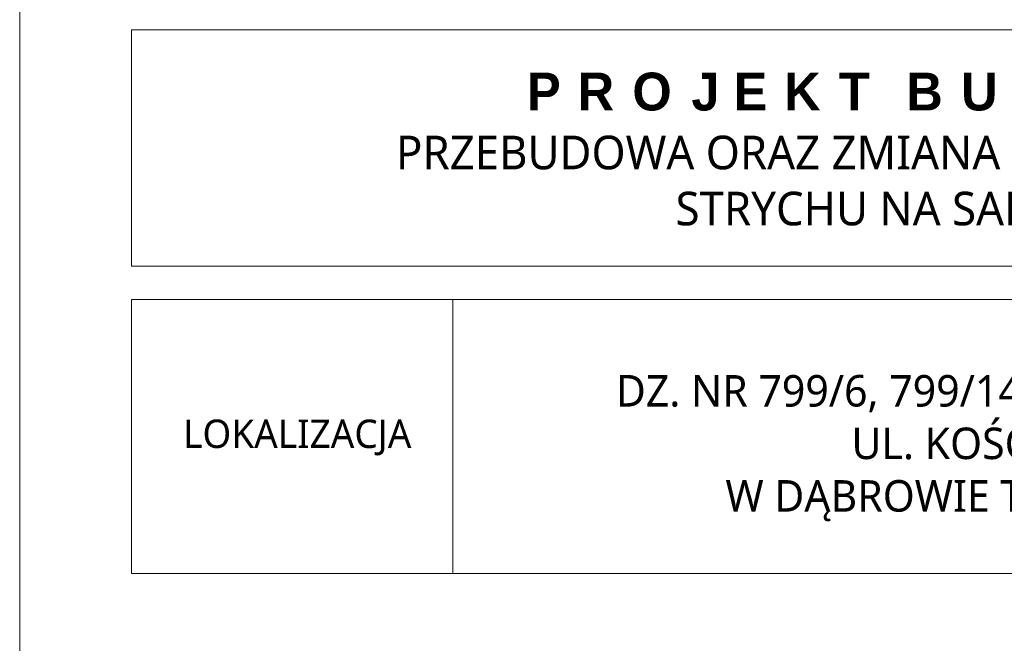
# Model space of a CAD drawing. Header units: millimetres. Extents: x 80301 to 146489, y -78581 to -28273.
# Tile 52 of 135: x 104734 to 105334, y -62246 to -61866. Entities that reach past the tile are written whole.
import ezdxf

# ---------------------------------------------------------------- set-up
doc = ezdxf.new("R2010")
doc.units = ezdxf.units.MM
doc.layers.add('opis..KF', color=250, linetype='Continuous', lineweight=15)
doc.layers.add('wymiar..KF', color=12, linetype='Continuous', lineweight=5)
doc.styles.add('ARCH', font='segoeuil.ttf')

msp = doc.modelspace()

# ---------------------------------------------------------------- linework, layer by layer
at = {"layer": 'opis..KF'}
for points in [[(105877.71, -61872.51), (104801.79, -61872.51), (104801.79, -62016.51), (105877.71, -62016.51)], [(104997.63, -62036.75), (104801.79, -62036.75), (104801.79, -62203.79), (104997.63, -62203.79)], [(104997.63, -62036.75), (105877.71, -62036.75), (105877.71, -62203.79), (104997.63, -62203.79)]]:
    msp.add_lwpolyline(points, close=True, dxfattribs=at)
at = {"layer": 'wymiar..KF', "linetype": 'ByBlock'}
msp.add_lwpolyline([(104733.62, -61634.28), (105933.62, -61634.28), (105933.62, -62834.28), (104733.62, -62834.28)], close=True, dxfattribs=at)

# ---------------------------------------------------------------- texts
at = {"layer": 'opis..KF', "attachment_point": 5, "style": 'ARCH'}
for s, insert, char_height, width in [('\\A1;{\\fCentury Gothic|b1|i0|c238|p34;\\T1.5;PROJEKT BUDOWLANY\\P\\fSegoe UI Light|b0|i0|c238|p34;\\H0.88889x;\\T1;PRZEBUDOWA ORAZ ZMIANA SPOSOBU UŻYTKOWANIA \\PSTRYCHU NA SALE LEKCYJNE}', (105311.09, -61947.88), 23.04, 1164.3627), ('\\A1;DZ. NR 799/6, 799/14 OBRĘB DABROWA\\PUL. KOŚCIELNA \\PW DĄBROWIE TARNOWSKIEJ', (105330.29, -62127.43), 19.2, 1169.4432), ('\\A1;LOKALIZACJA', (104902.75, -62120.94), 17.28, 195.4165)]:
    msp.add_mtext(s, dxfattribs=dict(at, insert=insert, char_height=char_height, width=width))

doc.saveas('drawing.dxf')
